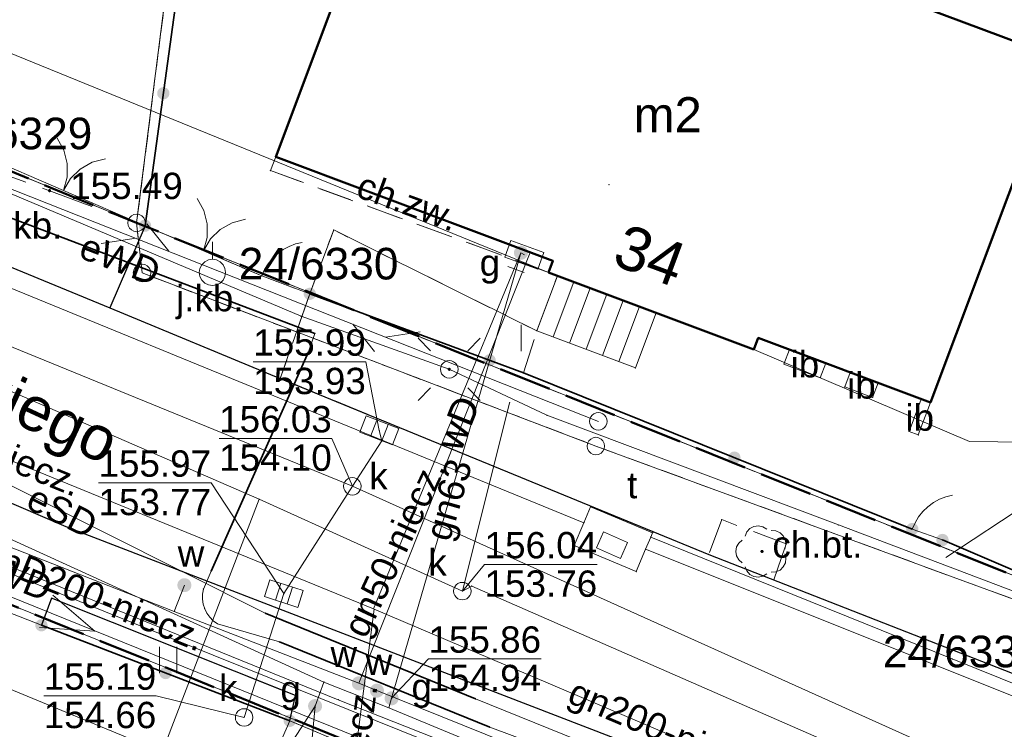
# Model space of a CAD drawing. Header units: metres. Extents: x 6492566 to 6492823, y 5613584 to 5613735.
# Tile 17 of 32: x 6492753 to 6492781, y 5613612 to 5613632. Entities that reach past the tile are written whole.
import ezdxf
from ezdxf.enums import TextEntityAlignment as Align

# ---------------------------------------------------------------- set-up
doc = ezdxf.new("R2010")
doc.units = ezdxf.units.M
for name, pattern in [('L_0_06', [2, 1.5, -0.5]), ('L_2_17', [0]), ('PRZER1-1', [2, 1, -1]), ('PRZER2-1', [3, 2, -1]), ('PRZER3-1', [4, 3, -1])]:
    doc.linetypes.add(name, pattern=pattern)
doc.layers.get('0').update_dxf_attribs({"linetype": 'CONTINUOUS', "lineweight": 18, "true_color": 0x000000})
for name, color, linetype, lineweight in [('GELULI_O', 7, 'PRZER3-1', 18), ('GEPADR', 7, 'CONTINUOUS', 18), ('GEPADR_O', 7, 'CONTINUOUS', 18), ('GEPPGD', 7, 'CONTINUOUS', 18), ('GESBZO', 7, 'CONTINUOUS', 50), ('GESBZO_O', 7, 'CONTINUOUS', 50), ('GESDZI', 7, 'CONTINUOUS', 18), ('GESDZI_O', 7, 'CONTINUOUS', 18), ('GESSCH', 7, 'CONTINUOUS', 18), ('GSLKBR', 7, 'CONTINUOUS', 18), ('GSLKFU', 7, 'CONTINUOUS', 18), ('GSLKOG', 7, 'CONTINUOUS', 35), ('GSLKRW', 7, 'CONTINUOUS', 25), ('GSPPPK', 7, 'CONTINUOUS', 18), ('GSPPPK_O', 7, 'CONTINUOUS', 18), ('GSPPRB', 7, 'CONTINUOUS', 18), ('GSPWPS', 7, 'CONTINUOUS', 13), ('GSPWPS_O', 7, 'CONTINUOUS', 13), ('GSSIIN', 7, 'CONTINUOUS', 18), ('GSSIIN_O', 7, 'CONTINUOUS', 18), ('GSSKOA', 7, 'PRZER3-1', 18), ('GSSKOA_O', 7, 'PRZER3-1', 18), ('GSSKOD', 7, 'PRZER2-1', 18), ('GSSKOD_O', 7, 'PRZER2-1', 18), ('GSSUTR', 7, 'PRZER2-1', 18), ('GULLOB', 7, 'CONTINUOUS', 35), ('GUPELA', 7, 'CONTINUOUS', 18), ('GUPISN', 7, 'PRZER1-1', 18), ('GUPIWZ', 7, 'CONTINUOUS', 18), ('GUPIWZ_O', 7, 'CONTINUOUS', 18), ('GUPPRZ', 7, 'CONTINUOUS', 18), ('GUPPRZ_O', 7, 'CONTINUOUS', 18), ('GUPZCP', 7, 'CONTINUOUS', 18), ('GUSIKP', 7, 'CONTINUOUS', 18)]:
    doc.layers.add(name, color=color, linetype=linetype, lineweight=lineweight)
for name, color, linetype, lineweight, true_color in [('GESUZY', 7, 'PRZER1-1', 18, 0x008000), ('GSPRDL', 7, 'CONTINUOUS', 18, 0x008000), ('GULEPR', 1, 'CONTINUOUS', 18, 0xff0000), ('GULEPR_O', 1, 'CONTINUOUS', 18, 0xff0000), ('GULGPR', 7, 'CONTINUOUS', 18, 0xbfbf00), ('GULGPR_O', 7, 'CONTINUOUS', 18, 0xbfbf00), ('GULKPR', 7, 'CONTINUOUS', 18, 0x803300), ('GULTPR', 7, 'CONTINUOUS', 18, 0xff9100), ('GULWPR', 5, 'CONTINUOUS', 18, 0x0000ff), ('GULWPR_O', 5, 'CONTINUOUS', 18, 0x0000ff), ('GUPGSG', 7, 'CONTINUOUS', 18, 0xbfbf00), ('GUPGSG_O', 7, 'CONTINUOUS', 18, 0xbfbf00), ('GUPGZA', 7, 'CONTINUOUS', 18, 0xbfbf00), ('GUPGZA_O', 7, 'CONTINUOUS', 18, 0xbfbf00), ('GUPKKS', 7, 'CONTINUOUS', 18, 0x803300), ('GUPKSD', 7, 'CONTINUOUS', 18, 0x803300), ('GUPKSD_O', 7, 'CONTINUOUS', 18, 0x803300), ('GUPWZA', 5, 'CONTINUOUS', 18, 0x0000ff), ('GUPWZA_O', 5, 'CONTINUOUS', 18, 0x0000ff), ('mpzp_linia_zabudowy_nieprzekraczalna', 7, 'L_2_17', 18, 0xd2691e), ('mpzp_linie_rozgraniczajace', 7, 'L_0_06', 50, 0xd2691e)]:
    doc.layers.add(name, color=color, linetype=linetype, lineweight=lineweight, true_color=true_color)
doc.styles.add('GEO-INFO', font='Arial')
doc.linetypes.add('L_2_17_SHX', pattern='A,0,-0.25,[5,mdcp Biasa 06 III 2025.shx,S=0.05,R=0,X=0,Y=0],-0.5,[6,mdcp Biasa 06 III 2025.shx,S=0.05,R=0,X=0,Y=0],-0.5,[7,mdcp Biasa 06 III 2025.shx,S=0.05,R=0,X=0,Y=0],-0.5,[8,mdcp Biasa 06 III 2025.shx,S=0.05,R=0,X=0,Y=0],-0.5,-0.5,-0.5,-0.5,-0.5,-0.25', length=4.5)

# ---------------------------------------------------------------- blocks, each defined once
blk = doc.blocks.new('SOPGM')
at = {"color": 0}
blk.add_lwpolyline([(0, 1.75), (0, 0.75)], dxfattribs=at)
blk.add_lwpolyline([(0, 0.75), (0.231763, 0.713292), (0.440839, 0.606763), (0.606763, 0.440839), (0.713292, 0.231763), (0.75, 0), (0.713292, -0.231763), (0.606763, -0.440839), (0.440839, -0.606763), (0.231763, -0.713292), (0, -0.75), (-0.231763, -0.713292), (-0.440839, -0.606763), (-0.606763, -0.440839), (-0.713292, -0.231763), (-0.75, 0), (-0.713292, 0.231763), (-0.606763, 0.440839), (-0.440839, 0.606763), (-0.231763, 0.713292)], close=True, dxfattribs=at)
blk = doc.blocks.new('SPDLP')
blk.add_hatch(color=0).paths.add_polyline_path([(0, -0.09), (0.027812, -0.085595), (0.052901, -0.072812), (0.072812, -0.052901), (0.085595, -0.027812), (0.09, 0), (0.085595, 0.027812), (0.072812, 0.052901), (0.052901, 0.072812), (0.027812, 0.085595), (0, 0.09), (-0.027812, 0.085595), (-0.052901, 0.072812), (-0.072812, 0.052901), (-0.085595, 0.027812), (-0.09, 0), (-0.085595, -0.027812), (-0.072812, -0.052901), (-0.052901, -0.072812), (-0.027812, -0.085595)])
at = {"color": 0}
for points in [[(-0.648554, 1.126667), (-0.481106, 1.325358), (-0.255912, 1.454989), (0, 1.5), (0.255912, 1.454989), (0.481106, 1.325358), (0.648554, 1.126667)], [(-1.271938, -0.268652), (-1.40916, -0.048001), (-1.462858, 0.20623), (-1.426585, 0.463525), (-1.304695, 0.693003), (-1.11182, 0.867117), (-0.871109, 0.964971)], [(0.871109, 0.964971), (1.11182, 0.867117), (1.304695, 0.693003), (1.426585, 0.463525), (1.462858, 0.20623), (1.40916, -0.048001), (1.271938, -0.268652)], [(-0.137547, -1.292703), (-0.389802, -1.355024), (-0.648184, -1.327532), (-0.881678, -1.213525), (-1.062258, -1.026689), (-1.168249, -0.78945), (-1.186929, -0.530282)], [(1.186929, -0.530282), (1.168249, -0.78945), (1.062258, -1.026689), (0.881678, -1.213525), (0.648184, -1.327532), (0.389802, -1.355024), (0.137547, -1.292703)]]:
    blk.add_lwpolyline(points, dxfattribs=at)
blk = doc.blocks.new('KOLO')
blk.add_hatch(color=0).paths.add_polyline_path([(-0.5, 0), (-0.482963, -0.12941), (-0.433013, -0.25), (-0.353553, -0.353553), (-0.25, -0.433013), (-0.12941, -0.482963), (0, -0.5), (0.12941, -0.482963), (0.25, -0.433013), (0.353553, -0.353553), (0.433013, -0.25), (0.482963, -0.12941), (0.5, 0), (0.482963, 0.12941), (0.433013, 0.25), (0.353553, 0.353553), (0.25, 0.433013), (0.12941, 0.482963), (0, 0.5), (-0.12941, 0.482963), (-0.25, 0.433013), (-0.353553, 0.353553), (-0.433013, 0.25), (-0.482963, 0.12941)])
blk = doc.blocks.new('PROSTOKAT1_5-1_PELNY')
at = {"color": 0}
blk.add_lwpolyline([(0.75, -0.5), (-0.75, -0.5), (-0.75, 0.5), (0.75, 0.5)], close=True, dxfattribs=at)
blk = doc.blocks.new('SUUS05')
at = {"color": 0}
blk.add_lwpolyline([(0.5, -0.25), (-0.5, -0.25), (-0.5, 0.25), (0.5, 0.25)], close=True, dxfattribs=at)
for points in [[(-0.175, -0.25), (-0.175, 0.25)], [(0.175, -0.25), (0.175, 0.25)]]:
    blk.add_lwpolyline(points, dxfattribs=at)
blk = doc.blocks.new('OKRAG_PELNY')
at = {"color": 0}
blk.add_lwpolyline([(0, 0.5), (0.12941, 0.482963), (0.25, 0.433013), (0.353553, 0.353553), (0.433013, 0.25), (0.482963, 0.12941), (0.5, 0), (0.482963, -0.12941), (0.433013, -0.25), (0.353553, -0.353553), (0.25, -0.433013), (0.12941, -0.482963), (0, -0.5), (-0.12941, -0.482963), (-0.25, -0.433013), (-0.353553, -0.353553), (-0.433013, -0.25), (-0.482963, -0.12941), (-0.5, 0), (-0.482963, 0.12941), (-0.433013, 0.25), (-0.353553, 0.353553), (-0.25, 0.433013), (-0.12941, 0.482963)], close=True, dxfattribs=at)
blk = doc.blocks.new('SUTP1')
at = {"color": 0}
for points in [[(1.865, 0), (0.135, 1)], [(-0.135, 0), (-1.865, -1)]]:
    blk.add_lwpolyline(points, dxfattribs=at)
blk = doc.blocks.new('EPPGS')
at = {"color": 0}
blk.add_lwpolyline([(0, 0.5), (0.154508, 0.475528), (0.293893, 0.404508), (0.404508, 0.293893), (0.475528, 0.154508), (0.5, 0), (0.475528, -0.154508), (0.404508, -0.293893), (0.293893, -0.404508), (0.154508, -0.475528), (0, -0.5), (-0.154508, -0.475528), (-0.293893, -0.404508), (-0.404508, -0.293893), (-0.475528, -0.154508), (-0.5, 0), (-0.475528, 0.154508), (-0.404508, 0.293893), (-0.293893, 0.404508), (-0.154508, 0.475528)], close=True, dxfattribs=at)
blk = doc.blocks.new('POINT')
at = {"color": 0}
blk.add_point((0, 0), dxfattribs=at)
blk = doc.blocks.new('SUEO')
blk.add_hatch(color=0).paths.add_polyline_path([(-0.002174, 0.089974), (0.023762, 0.086807), (0.042561, 0.0793), (0.060131, 0.066965), (0.076266, 0.047786), (0.086234, 0.025762), (0.089972, 0.002226), (0.088646, -0.015553), (0.081114, -0.038994), (0.066834, -0.060276), (0.049699, -0.075033), (0.027576, -0.085671), (0.004027, -0.08991), (-0.019639, -0.087831), (-0.040932, -0.080154), (-0.059082, -0.067892), (-0.073734, -0.051607), (-0.08374, -0.032979), (-0.089221, -0.011817), (-0.089063, 0.012951), (-0.082571, 0.035806), (-0.069528, 0.057148), (-0.048957, 0.075519), (-0.026898, 0.085887)])
at = {"color": 0}
for points in [[(-1.767767, 1.767767), (-1.06066, 1.06066)], [(1.767767, 1.767767), (1.06066, 1.06066)], [(-1.767767, -1.767767), (-1.06066, -1.06066)], [(1.767767, -1.767767), (1.06066, -1.06066)]]:
    blk.add_lwpolyline(points, dxfattribs=at)
blk = doc.blocks.new('KTOK04')
at = {"color": 0}
blk.add_lwpolyline([(0, 0), (-0.01711, -0.261052), (-0.068148, -0.517638), (-0.152241, -0.765367), (-0.267949, -1), (-0.413293, -1.217523), (-0.585786, -1.414214), (-0.782477, -1.586707), (-1, -1.732051)], dxfattribs=at)
blk = doc.blocks.new('SLBRA')
at = {"color": 0}
for points in [[(1.732051, 1), (1.414214, 0.585786), (1, 0.267949), (0.517638, 0.068148), (0, 0)], [(0, 0), (0.517638, -0.068148), (1, -0.267949), (1.414214, -0.585786), (1.732051, -1)]]:
    blk.add_lwpolyline(points, dxfattribs=at)
blk = doc.blocks.new('SPTRW')
at = {"color": 0}
for points in [[(-0.51332, 0.7233), (-0.51332, -0.7767)], [(0.48668, -0.7767), (0.48668, 0.7233)]]:
    blk.add_lwpolyline(points, dxfattribs=at)
blk = doc.blocks.new('SUEP1')
at = {"color": 0}
blk.add_lwpolyline([(-1.5, -1), (1.5, 0), (-1.5, 1)], dxfattribs=at)
blk = doc.blocks.new('SZAFA1')
at = {"color": 0}
blk.add_lwpolyline([(-1, -0.5), (-1, 0.5), (1, 0.5), (1, -0.5)], close=True, dxfattribs=at)
blk = doc.blocks.new('PION_C')
at = {"color": 0}
blk.add_lwpolyline([(0, 0.5), (0, -0.5)], dxfattribs=at)

msp = doc.modelspace()

# ---------------------------------------------------------------- hatches: boundary and pattern name
at = {"layer": 'GSSUTR', "linetype": 'Continuous', "lineweight": 18}
h = msp.add_hatch(dxfattribs=at)
h.set_pattern_fill('PTTU04', scale=0.5, style=0)
h.set_pattern_definition([(90, (6490000, 5610000), (-2.5, 2.5), [0.75, -4.25]), (90, (6490000.5, 5610000), (-2.5, 2.5), [0.75, -4.25])])
h.paths.add_polyline_path([(6492762.17, 5613625.96), (6492761.49, 5613624.14), (6492767.57, 5613621.89), (6492767.95, 5613623.087)], flags=0)

# ---------------------------------------------------------------- linework, layer by layer
at = {"layer": 'GESBZO', "color": 7, "linetype": 'Continuous', "lineweight": 50, "elevation": 10.18}
msp.add_lwpolyline([(6492774.132, 5613622.556), (6492768.289, 5613624.751), (6492768.412, 5613625.078), (6492760.519, 5613628.043), (6492764.189, 5613637.817), (6492782.842, 5613630.853), (6492779.157, 5613621.042), (6492774.255, 5613622.883)], close=True, dxfattribs=at)
at = {"layer": 'GESDZI', "color": 7, "linetype": 'Continuous', "lineweight": 18, "elevation": 10.22}
for points in [[(6492698.202, 5613653.21), (6492717.674, 5613642.532), (6492718.635, 5613644.265), (6492721.537, 5613668.187), (6492724.902, 5613666.196), (6492722.199, 5613642.24), (6492722.989, 5613639.976), (6492756.56, 5613626.16), (6492756.714, 5613624.735), (6492769.633, 5613619.803), (6492787.129, 5613613.385), (6492787.135, 5613613.854), (6492791.001, 5613613.594), (6492795.978, 5613613.434), (6492805.97, 5613613.503), (6492806.971, 5613613.535), (6492809.029, 5613613.988), (6492810.498, 5613615.011), (6492811.505, 5613616.503), (6492811.933, 5613618.576), (6492811.387, 5613603.78), (6492812.698, 5613601.399), (6492817.408, 5613592.881)], [(6492817.395, 5613588.384), (6492808.785, 5613592.168), (6492808.786, 5613592.768), (6492805.441, 5613594.169), (6492785.252, 5613602.616), (6492780.941, 5613604.274), (6492776.103, 5613605.919), (6492765.546, 5613610.193), (6492750.941, 5613616.108), (6492734.316, 5613622.599), (6492717.505, 5613629.843), (6492705.319, 5613635.902), (6492694.68, 5613641.356), (6492681.198, 5613647.4), (6492678.56, 5613648.628), (6492678.176, 5613648.975), (6492673.667, 5613651.256), (6492663.793, 5613655.484), (6492656.338, 5613658.589), (6492653.083, 5613659.987), (6492652.445, 5613660.206)], [(6492750.941, 5613616.108), (6492765.546, 5613610.193), (6492765.372, 5613604.223)]]:
    msp.add_lwpolyline(points, dxfattribs=at)
for points in [[(6492724.902, 5613666.196), (6492759.83, 5613651.92), (6492756.56, 5613626.16), (6492722.989, 5613639.976), (6492722.199, 5613642.24)], [(6492759.83, 5613651.92), (6492789.551, 5613639.655), (6492787.135, 5613613.854), (6492756.56, 5613626.16)], [(6492756.56, 5613626.16), (6492787.135, 5613613.854), (6492787.129, 5613613.385), (6492769.633, 5613619.803), (6492756.714, 5613624.735)]]:
    msp.add_lwpolyline(points, close=True, dxfattribs=at)
at = {"layer": 'GESDZI_O', "color": 7, "linetype": 'Continuous', "lineweight": 9, "elevation": 10.8, "flags": 128}
msp.add_lwpolyline([(6492785.069, 5613618.185), (6492781.963, 5613618.185), (6492779.591, 5613616.63)], dxfattribs=at)
at = {"layer": 'GESSCH', "color": 7, "linetype": 'Continuous', "lineweight": 18, "elevation": 10.18}
msp.add_lwpolyline([(6492768.54, 5613624.656), (6492767.95, 5613623.087), (6492770.757, 5613622.032), (6492771.347, 5613623.602)], close=True, dxfattribs=at)
at = {"layer": 'GESSCH', "color": 7, "linetype": 'Continuous', "lineweight": 18, "elevation": 10.18, "flags": 128}
for points in [[(6492768.417, 5613622.911), (6492769.007, 5613624.481)], [(6492768.885, 5613622.735), (6492769.475, 5613624.305)], [(6492769.353, 5613622.559), (6492769.943, 5613624.129)], [(6492769.821, 5613622.383), (6492770.411, 5613623.953)], [(6492770.29, 5613622.208), (6492770.879, 5613623.778)]]:
    msp.add_lwpolyline(points, dxfattribs=at)
at = {"layer": 'GESUZY', "color": 96, "linetype": 'PRZER1-1', "lineweight": 18, "ltscale": 0.5, "true_color": 0x008000, "elevation": 10.08}
for points in [[(6492698.202, 5613653.21), (6492717.674, 5613642.532), (6492718.635, 5613644.265), (6492721.537, 5613668.187), (6492724.902, 5613666.196), (6492722.199, 5613642.24), (6492722.989, 5613639.976), (6492756.56, 5613626.16), (6492756.714, 5613624.735), (6492769.633, 5613619.803), (6492787.129, 5613613.385), (6492787.135, 5613613.854), (6492791.001, 5613613.594), (6492795.978, 5613613.434), (6492805.97, 5613613.503), (6492806.971, 5613613.535), (6492809.029, 5613613.988), (6492810.498, 5613615.011), (6492811.505, 5613616.503), (6492811.933, 5613618.576), (6492811.387, 5613603.78), (6492812.698, 5613601.399), (6492817.408, 5613592.881)], [(6492817.395, 5613588.384), (6492808.785, 5613592.168), (6492808.786, 5613592.768), (6492805.441, 5613594.169), (6492785.252, 5613602.616), (6492780.941, 5613604.274), (6492776.103, 5613605.919), (6492765.546, 5613610.193), (6492750.941, 5613616.108), (6492741.98, 5613619.61), (6492734.316, 5613622.599), (6492717.505, 5613629.843), (6492705.319, 5613635.902), (6492694.68, 5613641.356), (6492681.198, 5613647.4), (6492678.56, 5613648.628), (6492678.176, 5613648.975), (6492673.667, 5613651.256), (6492663.793, 5613655.484), (6492656.338, 5613658.589), (6492653.083, 5613659.987), (6492652.445, 5613660.206)], [(6492750.941, 5613616.108), (6492765.546, 5613610.193), (6492765.372, 5613604.223)]]:
    msp.add_lwpolyline(points, dxfattribs=at)
for points in [[(6492724.902, 5613666.196), (6492759.83, 5613651.92), (6492756.56, 5613626.16), (6492722.989, 5613639.976), (6492722.199, 5613642.24)], [(6492759.83, 5613651.92), (6492789.551, 5613639.655), (6492787.135, 5613613.854), (6492756.56, 5613626.16)], [(6492756.56, 5613626.16), (6492787.135, 5613613.854), (6492787.129, 5613613.385), (6492769.633, 5613619.803), (6492756.714, 5613624.735)]]:
    msp.add_lwpolyline(points, close=True, dxfattribs=at)
at = {"layer": 'GSLKBR', "color": 7, "linetype": 'Continuous', "lineweight": 18, "elevation": 10.18}
for points in [[(6492756.8, 5613626.08), (6492752.148, 5613628.093)], [(6492760.12, 5613624.65), (6492756.8, 5613626.08)], [(6492750.9, 5613615.85), (6492753.85, 5613614.7)]]:
    msp.add_lwpolyline(points, dxfattribs=at)
at = {"layer": 'GSLKFU', "color": 7, "linetype": 'Continuous', "lineweight": 18, "elevation": 10.18}
for points in [[(6492761.49, 5613624.14), (6492760.12, 5613624.65)], [(6492779.5, 5613617.13), (6492778.64, 5613617.44)], [(6492760.92, 5613611.98), (6492761.98, 5613611.53)]]:
    msp.add_lwpolyline(points, dxfattribs=at)
at = {"layer": 'GSLKOG', "color": 7, "linetype": 'Continuous', "lineweight": 35, "elevation": 10.18}
for points in [[(6492779.5, 5613617.13), (6492787.135, 5613613.854), (6492789.092, 5613633.582), (6492789.551, 5613639.655), (6492790.984, 5613653.662)], [(6492756.8, 5613626.08), (6492758.864, 5613641.052)], [(6492761.49, 5613624.14), (6492767.57, 5613621.89), (6492778.64, 5613617.44)], [(6492753.85, 5613614.7), (6492760.92, 5613611.98)]]:
    msp.add_lwpolyline(points, dxfattribs=at)
at = {"layer": 'GSLKRW', "color": 7, "linetype": 'Continuous', "lineweight": 25, "elevation": 10.18}
for points in [[(6492652.399, 5613663.632), (6492660.558, 5613660.207), (6492667.862, 5613657.296), (6492684.349, 5613649.26), (6492702.281, 5613640.585), (6492734.089, 5613626.294), (6492754.548, 5613617.511), (6492770.842, 5613611.225), (6492773.69, 5613610.02)], [(6492756.8, 5613626.08), (6492755.8, 5613623.74)], [(6492760.92, 5613611.98), (6492761.08, 5613612.7), (6492754.14, 5613615.47), (6492753.85, 5613614.7)]]:
    msp.add_lwpolyline(points, dxfattribs=at)
msp.add_lwpolyline([(6492750.17, 5613626.06), (6492755.8, 5613623.74), (6492760.65, 5613621.73), (6492772.846, 5613616.716), (6492782.789, 5613612.825), (6492786.139, 5613611.591, 0.033913), (6492790.44, 5613610.32), (6492795.56, 5613609.1), (6492799, 5613608.76), (6492801.81, 5613608.84), (6492803.84, 5613609.1), (6492804.83, 5613609.34), (6492806.24, 5613609.95), (6492807.65, 5613610.73), (6492809.59, 5613612.41), (6492811.26, 5613614.41), (6492812.34, 5613616.02), (6492812.95, 5613617.01), (6492813.57, 5613618.41), (6492814.38, 5613620.65), (6492814.92, 5613622.79), (6492815.19, 5613627.3), (6492815.147, 5613638.863)], format="xyb", dxfattribs=at)
at = {"layer": 'GSPPRB', "color": 7, "linetype": 'Continuous', "lineweight": 18}
for p in [(6492760.519, 5613628.043, 10.28), (6492760.37, 5613627.65, 10.28), (6492756.8, 5613626.08, 10.28), (6492762.17, 5613625.96, 10.28), (6492767.767, 5613625.321, 10.28), (6492768.412, 5613625.078, 10.28), (6492760.12, 5613624.65, 10.28), (6492768.289, 5613624.751, 10.28), (6492768.54, 5613624.656, 10.28), (6492761.49, 5613624.14, 10.28), (6492755.8, 5613623.74, 10.28), (6492761.24, 5613623.5, 10.28), (6492771.347, 5613623.602, 10.28), (6492761.637, 5613623.011, 10.28), (6492767.95, 5613623.087, 10.28), (6492774.255, 5613622.883, 10.28), (6492761.456, 5613622.49, 10.28), (6492774.132, 5613622.556, 10.28), (6492775.141, 5613622.55, 10.28), (6492774.987, 5613622.141, 10.28), (6492776.177, 5613622.161, 10.28), (6492767.57, 5613621.89, 10.28), (6492770.757, 5613622.032, 10.28), (6492776.872, 5613621.9, 10.28), (6492760.65, 5613621.73, 10.28), (6492776.023, 5613621.752, 10.28), (6492777.666, 5613621.602, 10.28), (6492776.718, 5613621.49, 10.28), (6492767.175, 5613621.036, 10.28), (6492777.512, 5613621.191, 10.28), (6492778.894, 5613621.141, 10.28), (6492779.157, 5613621.042, 10.28), (6492768.24, 5613620.68, 10.28), (6492778.548, 5613620.221, 10.28), (6492778.812, 5613620.122, 10.28), (6492763.541, 5613619.953, 10.28), (6492760.049, 5613618.288, 10.28), (6492769.485, 5613618.078, 10.28), (6492769.291, 5613617.618, 10.28), (6492769.291, 5613617.618, 10.28), (6492773.219, 5613617.708, 10.28), (6492754.548, 5613617.511, 10.28), (6492771.247, 5613617.333, 10.28), (6492776.54, 5613617.56, 10.28), (6492778.64, 5613617.44, 10.28), (6492771.197, 5613617.214, 10.28), (6492771.197, 5613617.214, 10.28), (6492779.5, 5613617.13, 10.28), (6492769.019, 5613616.974, 10.28), (6492771.05, 5613616.866, 10.28), (6492771.05, 5613616.866, 10.28), (6492775.054, 5613617.018, 10.28), (6492772.846, 5613616.716, 10.28), (6492758.68, 5613616.242, 10.28), (6492770.781, 5613616.23, 10.28), (6492774.702, 5613615.99, 10.28), (6492758.463, 5613615.73, 10.28), (6492766.098, 5613615.815, 10.28), (6492754.14, 5613615.47, 10.28), (6492757.632, 5613615.094, 10.28), (6492758.498, 5613615.171, 10.28), (6492760.224, 5613615.047, 10.28), (6492753.85, 5613614.7, 10.28), (6492758.86, 5613614.743, 10.28), (6492760.625, 5613614.224, 10.28), (6492779.777, 5613613.74, 10.28), (6492761.89, 5613613.08, 10.28), (6492761.08, 5613612.7, 10.28), (6492762.3, 5613612.58, 10.28), (6492766.209, 5613612.602, 10.28), (6492763.74, 5613612.35, 10.28), (6492760.92, 5613611.98, 10.28), (6492766.613, 5613611.796, 10.28)]:
    msp.add_point(p, dxfattribs=at)
at = {"layer": 'GSSIIN', "color": 7, "linetype": 'Continuous', "lineweight": 18, "elevation": 10.18}
for points in [[(6492775.141, 5613622.55), (6492774.987, 5613622.141), (6492776.023, 5613621.752), (6492776.177, 5613622.161)], [(6492776.872, 5613621.9), (6492776.718, 5613621.49), (6492777.512, 5613621.191), (6492777.666, 5613621.602)], [(6492779.157, 5613621.042), (6492778.812, 5613620.122), (6492778.548, 5613620.221), (6492778.894, 5613621.141)]]:
    msp.add_lwpolyline(points, close=True, dxfattribs=at)
at = {"layer": 'GSSKOA', "color": 7, "linetype": 'PRZER3-1', "lineweight": 18, "ltscale": 0.5, "elevation": 10.18}
for points in [[(6492754.15, 5613643.67), (6492752.148, 5613628.093), (6492752, 5613627.83), (6492756.8, 5613626.08), (6492758.864, 5613641.052), (6492758.706, 5613643.062)], [(6492756.8, 5613626.08), (6492755.8, 5613623.74), (6492750.17, 5613626.06), (6492752, 5613627.83)], [(6492761.49, 5613624.14), (6492760.65, 5613621.73), (6492755.8, 5613623.74), (6492756.8, 5613626.08), (6492760.12, 5613624.65)]]:
    msp.add_lwpolyline(points, close=True, dxfattribs=at)
at = {"layer": 'GSSKOD', "color": 7, "linetype": 'PRZER2-1', "lineweight": 18, "ltscale": 0.5, "elevation": 10.18}
for points in [[(6492758.864, 5613641.052), (6492756.8, 5613626.08), (6492760.12, 5613624.65), (6492761.49, 5613624.14), (6492762.17, 5613625.96), (6492767.95, 5613623.087), (6492768.54, 5613624.656), (6492768.289, 5613624.751), (6492760.37, 5613627.65), (6492760.519, 5613628.043), (6492764.189, 5613637.817)], [(6492774.12, 5613634.109), (6492781.73, 5613631.27), (6492782.131, 5613632.508)], [(6492760.92, 5613611.98), (6492759.89, 5613609.61), (6492757.994, 5613607.121)], [(6492764.913, 5613604.403), (6492765.147, 5613610.209), (6492765.41, 5613610.21), (6492761.98, 5613611.53), (6492760.92, 5613611.98)]]:
    msp.add_lwpolyline(points, dxfattribs=at)
for points in [[(6492760.519, 5613628.043), (6492760.37, 5613627.65), (6492768.289, 5613624.751), (6492768.412, 5613625.078)], [(6492791.23, 5613612.38), (6492790.44, 5613610.32), (6492789.28, 5613610.601), (6492786.139, 5613611.591), (6492784.437, 5613612.218), (6492784.787, 5613613.072), (6492783.168, 5613613.611), (6492782.789, 5613612.825), (6492774.702, 5613615.99), (6492775.054, 5613617.018), (6492773.219, 5613617.708), (6492772.846, 5613616.716), (6492760.65, 5613621.73), (6492761.49, 5613624.14), (6492767.57, 5613621.89), (6492778.64, 5613617.44), (6492779.5, 5613617.13), (6492787.135, 5613613.854)]]:
    msp.add_lwpolyline(points, close=True, dxfattribs=at)
at = {"layer": 'GSSUTR', "color": 7, "linetype": 'PRZER2-1', "lineweight": 18, "ltscale": 0.5, "elevation": 10.1}
for points in [[(6492767.57, 5613621.89), (6492767.95, 5613623.087), (6492762.17, 5613625.96), (6492761.49, 5613624.14)], [(6492753.85, 5613614.7), (6492754.14, 5613615.47), (6492761.08, 5613612.7), (6492760.92, 5613611.98)]]:
    msp.add_lwpolyline(points, close=True, dxfattribs=at)
at = {"layer": 'GULEPR', "color": 1, "linetype": 'Continuous', "lineweight": 18, "true_color": 0xff0000, "elevation": 10.14}
for points in [[(6492671.492, 5613664.564), (6492672.079, 5613664.098), (6492679.739, 5613659.998), (6492690.387, 5613655.177), (6492697.04, 5613651.642), (6492705.213, 5613647.651), (6492714.358, 5613642.985), (6492722.731, 5613639.608), (6492733.506, 5613635.011), (6492735.628, 5613634.033), (6492745.018, 5613629.686), (6492750.541, 5613627.228), (6492761.637, 5613623.011), (6492761.456, 5613622.49), (6492758.68, 5613616.242), (6492758.463, 5613615.73, 0.330388), (6492758.86, 5613614.743), (6492760.625, 5613614.224), (6492766.613, 5613611.796), (6492773.632, 5613609.176), (6492781.042, 5613606.534), (6492785.924, 5613604.741)], [(6492817.402, 5613590.756), (6492800.48, 5613598.504), (6492790.325, 5613600.493), (6492781.696, 5613604.431), (6492764.872, 5613611.38), (6492741.166, 5613620.921), (6492739.09, 5613622.377, -0.311988), (6492737.747, 5613623, -0.717434), (6492738.57, 5613624.12, -0.11981), (6492741.247, 5613622.667, -0.752924), (6492740.147, 5613621.015), (6492737.752, 5613621.971), (6492736.299, 5613622.695)]]:
    msp.add_lwpolyline(points, format="xyb", dxfattribs=at)
for points in [[(6492817.395, 5613588.453), (6492803.12, 5613594.6), (6492768.79, 5613609.11), (6492750.74, 5613616.41), (6492735.2, 5613622.65), (6492707.44, 5613635.26), (6492675.86, 5613650.22), (6492652.454, 5613659.557)], [(6492711.12, 5613644.18), (6492713.96, 5613642.69), (6492722.25, 5613638.87), (6492723.67, 5613639.24), (6492732.95, 5613635.53), (6492751.32, 5613627.69), (6492761.24, 5613623.5), (6492765.46, 5613621.99), (6492768.24, 5613620.68), (6492776.54, 5613617.56), (6492786.67, 5613613.72), (6492792.16, 5613611.96), (6492797.72, 5613611.12), (6492799.19, 5613610.72), (6492801.95, 5613610.8), (6492805.04, 5613611.58), (6492807.29, 5613612.94), (6492808.43, 5613612.59), (6492811.04, 5613604.22), (6492813.77, 5613596.89), (6492804.61, 5613597.55), (6492813.8, 5613596.27), (6492816.38, 5613595.08), (6492817.413, 5613594.7)], [(6492730.892, 5613637.638), (6492735.55, 5613636.411), (6492740.17, 5613634.884), (6492745.941, 5613632.753), (6492747.447, 5613631.753), (6492751.338, 5613628.585), (6492751.658, 5613628.147), (6492751.745, 5613627.916), (6492748.532, 5613620.901), (6492748.663, 5613620.841), (6492760.224, 5613615.047), (6492766.209, 5613612.602), (6492771.626, 5613610.415), (6492781.293, 5613606.24), (6492785.189, 5613604.629)]]:
    msp.add_lwpolyline(points, dxfattribs=at)
at = {"layer": 'GULGPR', "color": 52, "linetype": 'Continuous', "lineweight": 18, "true_color": 0xbfbf00, "elevation": 10.14}
for points in [[(6492652.407, 5613662.988), (6492663.52, 5613658.4), (6492666.81, 5613657.24), (6492687.07, 5613647.43), (6492695.88, 5613643.22), (6492703.88, 5613639.24), (6492718.65, 5613632.56), (6492725.12, 5613629.54), (6492727.66, 5613628.35), (6492737.38, 5613624.27), (6492761.89, 5613613.08), (6492763.74, 5613612.35), (6492774.47, 5613607.9), (6492782.55, 5613604.7), (6492791.45, 5613601.22), (6492811.47, 5613594.32), (6492817.406, 5613592.295)], [(6492763.3, 5613615.17), (6492767.5, 5613625.31)], [(6492767.36, 5613624.83), (6492767.5, 5613625.31), (6492767.6, 5613625.25)], [(6492763.74, 5613612.35), (6492763.82, 5613612.62), (6492767.36, 5613624.83)], [(6492742.55, 5613623.66), (6492763.3, 5613615.17)], [(6492774.83, 5613607.62), (6492762.3, 5613612.58), (6492744.02, 5613620)], [(6492763.32, 5613615.16), (6492762.069, 5613605.52)], [(6492763.3, 5613615.17), (6492763.32, 5613615.16)], [(6492763.32, 5613615.16), (6492775.39, 5613610.02)], [(6492761.89, 5613613.08), (6492761.64, 5613612.4), (6492761.033, 5613605.927)]]:
    msp.add_lwpolyline(points, dxfattribs=at)
at = {"layer": 'GULKPR', "color": 36, "linetype": 'Continuous', "lineweight": 18, "true_color": 0x803300, "elevation": 10.14}
for points in [[(6492731.028, 5613630.846), (6492741.741, 5613626.243), (6492760.049, 5613618.288), (6492765.833, 5613615.673), (6492766.098, 5613615.815), (6492785.418, 5613607.352), (6492785.701, 5613607.452), (6492785.93, 5613607.129), (6492817.411, 5613593.908)], [(6492817.418, 5613596.648), (6492812.925, 5613598.297), (6492800.415, 5613603.148), (6492794.286, 5613605.09), (6492788.861, 5613606.88), (6492762.701, 5613618.659), (6492735.437, 5613629.808)], [(6492765.833, 5613615.673), (6492767.175, 5613621.036)], [(6492762.701, 5613618.659), (6492763.541, 5613619.953), (6492763.469, 5613620.25)], [(6492762.701, 5613618.659), (6492760.752, 5613615.601)], [(6492760.049, 5613618.288), (6492757.391, 5613611.365)], [(6492760.752, 5613615.601), (6492759.621, 5613612.075)]]:
    msp.add_lwpolyline(points, dxfattribs=at)
at = {"layer": 'GULLOB', "color": 7, "linetype": 'Continuous', "lineweight": 35, "elevation": 10.12}
for points in [[(6492750.541, 5613627.228), (6492761.637, 5613623.011)], [(6492758.68, 5613616.242), (6492761.456, 5613622.49)], [(6492766.209, 5613612.602), (6492760.224, 5613615.047)], [(6492766.613, 5613611.796), (6492760.625, 5613614.224)]]:
    msp.add_lwpolyline(points, dxfattribs=at)
at = {"layer": 'GULTPR', "color": 30, "linetype": 'Continuous', "lineweight": 18, "true_color": 0xff9100, "elevation": 10.14}
for points in [[(6492769.704, 5613620.508), (6492722.589, 5613639.171), (6492702.205, 5613649.583), (6492664.589, 5613668.906), (6492664.86, 5613699.901), (6492651.914, 5613699.518)], [(6492652.408, 5613669.769), (6492664.315, 5613664.136), (6492691.229, 5613651.454), (6492716.383, 5613639.748), (6492724.595, 5613636.013), (6492752.803, 5613624.376), (6492769.291, 5613617.618)], [(6492771.197, 5613617.214), (6492779.777, 5613613.74), (6492808.916, 5613602.002), (6492817.424, 5613598.601)], [(6492771.05, 5613616.866), (6492783.651, 5613611.829), (6492817.423, 5613598.12)]]:
    msp.add_lwpolyline(points, dxfattribs=at)
at = {"layer": 'GULWPR', "color": 5, "linetype": 'Continuous', "lineweight": 18, "true_color": 0x0000ff, "elevation": 10.14}
for points in [[(6492652.416, 5613662.331), (6492655.626, 5613661.024), (6492664.151, 5613657.579), (6492665.259, 5613657.069), (6492677.696, 5613650.82), (6492683.774, 5613647.768), (6492687.012, 5613646.337), (6492699.474, 5613640.52), (6492704.487, 5613637.945), (6492716.594, 5613632.347), (6492724.633, 5613628.635), (6492726.097, 5613627.833), (6492734.383, 5613624.554), (6492744.506, 5613620.441), (6492750.975, 5613617.701), (6492757.632, 5613615.094), (6492762.886, 5613613.047), (6492763.401, 5613612.839), (6492772.701, 5613609.089), (6492773.29, 5613608.837), (6492787.81, 5613603.07), (6492790.172, 5613602.009), (6492813.481, 5613592.642), (6492817.402, 5613590.953)], [(6492762.886, 5613613.047), (6492767.767, 5613625.321)], [(6492757.632, 5613615.094), (6492757.92, 5613615.842)]]:
    msp.add_lwpolyline(points, dxfattribs=at)
at = {"layer": 'GUPPRZ_O', "color": 36, "linetype": 'Continuous', "lineweight": 9, "true_color": 0x803300, "elevation": 10.8, "flags": 128}
for points in [[(6492759.88, 5613622.206), (6492763.083, 5613622.206), (6492763.469, 5613620.25)], [(6492759.88, 5613622.206), (6492763.083, 5613622.206)], [(6492758.91, 5613620.021), (6492762.114, 5613620.021), (6492762.701, 5613618.659)], [(6492758.91, 5613620.021), (6492762.114, 5613620.021)], [(6492755.475, 5613618.758), (6492758.679, 5613618.758), (6492760.752, 5613615.601)], [(6492755.475, 5613618.758), (6492758.679, 5613618.758)], [(6492769.669, 5613616.434), (6492766.466, 5613616.434), (6492765.833, 5613615.673)], [(6492766.466, 5613616.434), (6492769.669, 5613616.434)], [(6492753.915, 5613612.693), (6492757.119, 5613612.693), (6492759.621, 5613612.075)], [(6492753.915, 5613612.693), (6492757.119, 5613612.693)]]:
    msp.add_lwpolyline(points, dxfattribs=at)
at = {"layer": 'GUPPRZ_O', "color": 52, "linetype": 'Continuous', "lineweight": 9, "true_color": 0xbfbf00, "elevation": 10.8, "flags": 128}
for points in [[(6492768.072, 5613613.747), (6492764.869, 5613613.747), (6492763.82, 5613612.62)], [(6492764.869, 5613613.747), (6492768.072, 5613613.747)], [(6492757.395, 5613610.784), (6492760.598, 5613610.784), (6492761.64, 5613612.4)]]:
    msp.add_lwpolyline(points, dxfattribs=at)
at = {"layer": 'GUSIKP', "color": 30, "linetype": 'Continuous', "lineweight": 18, "true_color": 0xff9100, "elevation": 10.14}
msp.add_lwpolyline([(6492770.781, 5613616.23), (6492771.05, 5613616.866), (6492771.197, 5613617.214), (6492771.247, 5613617.333), (6492769.485, 5613618.078), (6492769.291, 5613617.618), (6492769.019, 5613616.974)], close=True, dxfattribs=at)
at = {"layer": 'mpzp_linia_zabudowy_nieprzekraczalna', "linetype": 'CONTINUOUS', "lineweight": 18}
for p, q in [((6492724.368, 5613642.64), (6492768.289, 5613624.751)), ((6492768.289, 5613624.751), (6492774.132, 5613622.556)), ((6492774.132, 5613622.556), (6492780.27, 5613619.93)), ((6492780.27, 5613619.93), (6492797.99, 5613619.8)), ((6492817.389, 5613586.263), (6492750.98, 5613613.7))]:
    msp.add_line(p, q, dxfattribs=at)
at = {"layer": 'mpzp_linia_zabudowy_nieprzekraczalna', "linetype": 'L_2_17_SHX', "lineweight": 18}
for p, q in [((6492724.368, 5613642.64), (6492768.289, 5613624.751)), ((6492768.289, 5613624.751), (6492774.132, 5613622.556)), ((6492774.132, 5613622.556), (6492780.27, 5613619.93)), ((6492780.27, 5613619.93), (6492797.99, 5613619.8)), ((6492817.389, 5613586.263), (6492750.98, 5613613.7))]:
    msp.add_line(p, q, dxfattribs=at)
at = {"layer": 'mpzp_linie_rozgraniczajace', "lineweight": 50, "flags": 128}
for points in [[(6492652.284, 5613672.138), (6492660.952, 5613669.646), (6492669.1, 5613669.29), (6492686.99, 5613659.29), (6492698.202, 5613653.21), (6492717.674, 5613642.532), (6492722.989, 5613639.976), (6492756.56, 5613626.16), (6492787.135, 5613613.854), (6492791.001, 5613613.594), (6492795.978, 5613613.434), (6492805.97, 5613613.503), (6492811.915, 5613622.567), (6492811.75, 5613646.235)], [(6492652.479, 5613657.724), (6492678.176, 5613648.975), (6492678.56, 5613648.628), (6492681.198, 5613647.4), (6492694.68, 5613641.356), (6492705.319, 5613635.902), (6492712.448, 5613632.372), (6492717.505, 5613629.843), (6492734.316, 5613622.599), (6492750.941, 5613616.108), (6492765.546, 5613610.193), (6492778.332, 5613605.157), (6492780.941, 5613604.274), (6492785.252, 5613602.616), (6492805.441, 5613594.169), (6492808.786, 5613592.768), (6492817.1, 5613588.63), (6492817.395, 5613588.508)]]:
    msp.add_lwpolyline(points, dxfattribs=at)

# ---------------------------------------------------------------- block references
at = {"layer": 'GEPADR', "color": 7, "lineweight": 18}
msp.add_blockref('POINT', (6492770.01, 5613627.25, 10.28), dxfattribs=at)
at = {"layer": 'GEPPGD', "color": 7, "lineweight": 18, "xscale": 0.5, "yscale": 0.5}
for p in [(6492756.56, 5613626.16, 10.24), (6492756.714, 5613624.735, 10.24), (6492769.633, 5613619.803, 10.24)]:
    msp.add_blockref('EPPGS', p, dxfattribs=at)
at = {"layer": 'GSLKBR', "color": 7, "lineweight": 18, "xscale": 0.75, "yscale": 0.75}
for p, rotation in [((6492754.474, 5613627.086, 10.18), 66.6039635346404), ((6492758.46, 5613625.365, 10.18), 66.6973489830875)]:
    msp.add_blockref('SLBRA', p, dxfattribs=dict(at, rotation=rotation))
at = {"layer": 'GSLKFU', "color": 7, "lineweight": 18, "yscale": 0.75}
for p, xscale, rotation in [((6492760.12, 5613624.65, 10.18), 0.75, 159.5815744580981), ((6492778.64, 5613617.44, 10.18), 0.7500000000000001, 160.1775354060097), ((6492761.98, 5613611.53, 10.18), 0.75, 336.9974034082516)]:
    msp.add_blockref('KTOK04', p, dxfattribs=dict(at, xscale=xscale, rotation=rotation))
at = {"layer": 'GSLKOG', "color": 7, "lineweight": 35, "xscale": 0.35, "yscale": 0.35}
for p in [(6492757.32, 5613629.851, 10.18), (6492756.8, 5613626.08, 10.18), (6492761.49, 5613624.14, 10.18), (6492766.608, 5613622.246, 10.18), (6492773.577, 5613619.475, 10.18), (6492778.64, 5613617.44, 10.18), (6492779.5, 5613617.13, 10.18), (6492753.85, 5613614.7, 10.18), (6492757.385, 5613613.34, 10.18), (6492760.92, 5613611.98, 10.18)]:
    msp.add_blockref('KOLO', p, dxfattribs=at)
at = {"layer": 'GSPPPK', "color": 7, "lineweight": 18, "xscale": 0.5, "yscale": 0.5}
msp.add_blockref('SOPGM', (6492758.718, 5613624.749, 10.36), dxfattribs=at)
at = {"layer": 'GSPRDL', "color": 96, "lineweight": 18, "true_color": 0x008000, "xscale": 0.4999999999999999, "yscale": 0.5, "rotation": 89.99999931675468}
msp.add_blockref('SPDLP', (6492774.363, 5613616.802, 10.12), dxfattribs=at)
at = {"layer": 'GSPWPS', "color": 7, "lineweight": 13, "xscale": 0.09, "yscale": 0.09}
msp.add_blockref('KOLO', (6492754.082, 5613627.078, 10.08), dxfattribs=at)
at = {"layer": 'GSSUTR', "color": 7, "lineweight": 18, "xscale": 0.5, "yscale": 0.5}
msp.add_blockref('SPTRW', (6492757.465, 5613613.726, 10.1), dxfattribs=at)
at = {"layer": 'GULEPR', "color": 1, "lineweight": 18, "true_color": 0xff0000, "xscale": 0.5, "yscale": 0.5, "rotation": 337.9800096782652}
msp.add_blockref('SUEP1', (6492754.68, 5613614.817, 10.15), dxfattribs=at)
at = {"layer": 'GULTPR', "color": 30, "lineweight": 18, "true_color": 0xff9100, "yscale": 0.5}
for p, xscale, rotation in [((6492756.606, 5613625.697, 10.15), 0.5, 338.3905519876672), ((6492763.579, 5613622.935, 10.15), 0.4999999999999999, 158.3905519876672)]:
    msp.add_blockref('SUTP1', p, dxfattribs=dict(at, xscale=xscale, rotation=rotation))
at = {"layer": 'GUPELA', "color": 7, "lineweight": 18, "xscale": 0.5, "yscale": 0.5}
for name, p in [('SUEO', (6492765.46, 5613621.99, 10.15)), ('OKRAG_PELNY', (6492765.46, 5613621.99, 10.16))]:
    msp.add_blockref(name, p, dxfattribs=at)
at = {"layer": 'GUPGSG', "color": 52, "lineweight": 18, "true_color": 0xbfbf00, "xscale": 0.4999999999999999, "yscale": 0.5, "rotation": 339.9989572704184}
msp.add_blockref('SZAFA1', (6492767.6, 5613625.25, 10.16), dxfattribs=at)
at = {"layer": 'GUPGZA', "color": 52, "lineweight": 18, "true_color": 0xbfbf00, "xscale": 0.4, "yscale": 0.4, "rotation": 69.52770939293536}
msp.add_blockref('KOLO', (6492767.5, 5613625.31, 10.16), dxfattribs=at)
at = {"layer": 'GUPGZA', "color": 52, "lineweight": 18, "true_color": 0xbfbf00, "xscale": 0.4, "yscale": 0.4}
for p in [(6492763.82, 5613612.62, 10.16), (6492761.64, 5613612.4, 10.16)]:
    msp.add_blockref('KOLO', p, dxfattribs=at)
at = {"layer": 'GUPISN', "color": 7, "lineweight": 18, "xscale": 0.5, "yscale": 0.5}
msp.add_blockref('OKRAG_PELNY', (6492769.704, 5613620.508, 10.16), dxfattribs=at)
at = {"layer": 'GUPIWZ', "color": 7, "lineweight": 18, "xscale": 0.5, "yscale": 0.5, "rotation": 156.3686879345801}
msp.add_blockref('PROSTOKAT1_5-1_PELNY', (6492770.093, 5613616.982, 10.18), dxfattribs=at)
at = {"layer": 'GUPKKS', "color": 36, "lineweight": 18, "true_color": 0x803300}
for p, rotation in [((6492763.469, 5613620.25, 10.16), 158.8105625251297), ((6492760.752, 5613615.601, 10.16), 162.2816100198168)]:
    msp.add_blockref('SUUS05', p, dxfattribs=dict(at, rotation=rotation))
at = {"layer": 'GUPKSD', "color": 36, "lineweight": 18, "true_color": 0x803300, "xscale": 0.5, "yscale": 0.5}
for p in [(6492762.701, 5613618.659, 10.16), (6492765.833, 5613615.673, 10.16), (6492759.621, 5613612.075, 10.16)]:
    msp.add_blockref('OKRAG_PELNY', p, dxfattribs=at)
at = {"layer": 'GUPPRZ', "color": 36, "lineweight": 18, "true_color": 0x803300}
for p in [(6492763.469, 5613620.25, 10.16), (6492762.701, 5613618.659, 10.16), (6492765.833, 5613615.673, 10.16), (6492760.752, 5613615.601, 10.16), (6492759.621, 5613612.075, 10.16)]:
    msp.add_blockref('POINT', p, dxfattribs=at)
at = {"layer": 'GUPPRZ', "color": 52, "lineweight": 18, "true_color": 0xbfbf00}
for p in [(6492763.82, 5613612.62, 10.16), (6492761.64, 5613612.4, 10.16)]:
    msp.add_blockref('POINT', p, dxfattribs=at)
at = {"layer": 'GUPWZA', "color": 5, "lineweight": 18, "true_color": 0x0000ff, "xscale": 0.4, "yscale": 0.4}
for p, rotation in [((6492757.92, 5613615.842, 10.16), 68.91157168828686), ((6492762.886, 5613613.047, 10.16), 248.3136004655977), ((6492763.401, 5613612.839, 10.16), 158.0416198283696)]:
    msp.add_blockref('KOLO', p, dxfattribs=dict(at, rotation=rotation))
at = {"layer": 'GUPZCP', "color": 7, "lineweight": 18, "xscale": 0.5, "yscale": 0.5, "rotation": 249.86776219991}
msp.add_blockref('PION_C', (6492767.36, 5613624.83, 10.16), dxfattribs=at)

# ---------------------------------------------------------------- texts
at = {"layer": 'GELULI_O', "color": 7, "linetype": 'Continuous', "lineweight": 0, "style": 'GEO-INFO'}
msp.add_text('Walerego Wróblewskiego', height=1.25, rotation=335.1623, dxfattribs=at).set_placement((6492746.935, 5613623.988, 10.8), align=Align.MIDDLE_CENTER)
at = {"layer": 'GEPADR_O', "color": 7, "linetype": 'Continuous', "lineweight": 0, "style": 'GEO-INFO'}
msp.add_text('34', height=1.25, rotation=339.6625, dxfattribs=at).set_placement((6492770.049, 5613624.991, 10.8))
at = {"layer": 'GESBZO_O', "color": 7, "linetype": 'Continuous', "lineweight": 0, "style": 'GEO-INFO'}
msp.add_text('m2', height=1, dxfattribs=at).set_placement((6492771.68, 5613629.248, 10.8), align=Align.MIDDLE)
at = {"layer": 'GSPPPK_O', "color": 7, "linetype": 'Continuous', "lineweight": 0, "style": 'GEO-INFO'}
for s, p in [('24/6329', (6492750.754, 5613628.707, 10.8)), ('24/6330', (6492759.468, 5613624.999, 10.8)), ('24/6331', (6492777.802, 5613613.953, 10.8))]:
    msp.add_text(s, height=0.9, dxfattribs=at).set_placement(p, align=Align.MIDDLE_LEFT)
at = {"layer": 'GSPWPS_O', "color": 7, "linetype": 'Continuous', "lineweight": 0, "style": 'GEO-INFO'}
msp.add_text('155.49', height=0.75, dxfattribs=at).set_placement((6492754.669, 5613626.839, 10.8))
at = {"layer": 'GSSIIN_O', "color": 7, "linetype": 'Continuous', "lineweight": 0, "style": 'GEO-INFO'}
for p in [(6492775.582, 5613622.151, 10.8), (6492777.192, 5613621.546, 10.8), (6492778.853, 5613620.631, 10.8)]:
    msp.add_text('ib', height=0.75, dxfattribs=at).set_placement(p, align=Align.MIDDLE)
at = {"layer": 'GSSKOA_O', "color": 7, "linetype": 'Continuous', "lineweight": 0, "style": 'GEO-INFO'}
for p in [(6492753.485, 5613625.991, 10.8), (6492758.645, 5613623.923, 10.8)]:
    msp.add_text('j.kb.', height=0.75, dxfattribs=at).set_placement(p, align=Align.MIDDLE)
at = {"layer": 'GSSKOD_O', "color": 7, "linetype": 'Continuous', "lineweight": 0, "style": 'GEO-INFO'}
msp.add_text('ch.zw.', height=0.75, rotation=339.8902, dxfattribs=at).set_placement((6492764.288, 5613626.777, 10.8), align=Align.MIDDLE)
msp.add_text('ch.bt.', height=0.75, dxfattribs=at).set_placement((6492775.94, 5613617.015, 10.8), align=Align.MIDDLE)
at = {"layer": 'GULEPR_O', "color": 1, "linetype": 'Continuous', "lineweight": 0, "true_color": 0xff0000, "style": 'GEO-INFO'}
for s, rotation, p in [('eWD', 339.1898, (6492756.089, 5613625.119, 10.8)), ('eSD', 333.3853, (6492754.444, 5613617.944, 10.8))]:
    msp.add_text(s, height=0.75, rotation=rotation, dxfattribs=at).set_placement(p, align=Align.MIDDLE)
msp.add_text('eWD', height=0.75, rotation=338.0763, dxfattribs=at).set_placement((6492753.019, 5613616.15, 10.8), align=Align.MIDDLE_CENTER)
at = {"layer": 'GULGPR_O', "color": 52, "linetype": 'Continuous', "lineweight": 0, "true_color": 0xbfbf00, "style": 'GEO-INFO'}
for s, rotation, p in [('gn200-niecz.', 337.7478, (6492752.126, 5613619.743, 10.8)), ('gn63', 73.8317, (6492765.539, 5613618.248, 10.8)), ('gn50-niecz.', 64.9114, (6492763.979, 5613616.862, 10.8)), ('gnD200-niecz.', 337.9074, (6492755.29, 5613615.471, 10.8)), ('gn200-niecz.', 336.9333, (6492771.652, 5613611.6, 10.8))]:
    msp.add_text(s, height=0.75, rotation=rotation, dxfattribs=at).set_placement(p, align=Align.MIDDLE)
msp.add_text('gn50-niecz.', height=0.75, rotation=82.6057, dxfattribs=at).set_placement((6492762.695, 5613610.34, 10.8), align=Align.MIDDLE_CENTER)
at = {"layer": 'GULWPR_O', "color": 5, "linetype": 'Continuous', "lineweight": 0, "true_color": 0x0000ff, "style": 'GEO-INFO'}
for p in [(6492765.71, 5613620.455, 10.8), (6492765.723, 5613620.461, 10.8)]:
    msp.add_text('wD', height=0.75, rotation=68.3136, dxfattribs=at).set_placement(p, align=Align.MIDDLE)
at = {"layer": 'GUPGSG_O', "color": 52, "linetype": 'Continuous', "lineweight": 0, "true_color": 0xbfbf00, "style": 'GEO-INFO'}
msp.add_text('g', height=0.75, dxfattribs=at).set_placement((6492766.908, 5613624.653, 10.8), align=Align.RIGHT)
at = {"layer": 'GUPGZA_O', "color": 52, "linetype": 'Continuous', "lineweight": 0, "true_color": 0xbfbf00, "style": 'GEO-INFO'}
for p in [(6492764.968, 5613612.571, 10.8), (6492761.236, 5613612.506, 10.8)]:
    msp.add_text('g', height=0.75, dxfattribs=at).set_placement(p, align=Align.RIGHT)
at = {"layer": 'GUPIWZ_O', "color": 7, "linetype": 'Continuous', "lineweight": 0, "style": 'GEO-INFO'}
msp.add_text('t', height=0.75, dxfattribs=at).set_placement((6492770.815, 5613618.317, 10.8), align=Align.RIGHT)
at = {"layer": 'GUPKSD_O', "color": 36, "linetype": 'Continuous', "lineweight": 0, "true_color": 0x803300, "style": 'GEO-INFO'}
for p in [(6492763.706, 5613618.571, 10.8), (6492765.387, 5613616.117, 10.8), (6492759.432, 5613612.541, 10.8)]:
    msp.add_text('k', height=0.75, dxfattribs=at).set_placement(p, align=Align.RIGHT)
at = {"layer": 'GUPPRZ_O', "color": 36, "linetype": 'Continuous', "lineweight": 0, "true_color": 0x803300, "style": 'GEO-INFO'}
for s, p in [('155.99', (6492759.88, 5613622.378)), ('153.93', (6492759.88, 5613621.283)), ('156.03', (6492758.91, 5613620.194)), ('154.10', (6492758.91, 5613619.099)), ('155.97', (6492755.475, 5613618.931)), ('153.77', (6492755.475, 5613617.836)), ('156.04', (6492766.466, 5613616.606)), ('153.76', (6492766.466, 5613615.511)), ('155.19', (6492753.915, 5613612.865)), ('154.66', (6492753.915, 5613611.77))]:
    msp.add_text(s, height=0.75, dxfattribs=at).set_placement(p)
at = {"layer": 'GUPPRZ_O', "color": 52, "linetype": 'Continuous', "lineweight": 0, "true_color": 0xbfbf00, "style": 'GEO-INFO'}
for s, p in [('155.86', (6492764.869, 5613613.919)), ('154.94', (6492764.869, 5613612.824))]:
    msp.add_text(s, height=0.75, dxfattribs=at).set_placement(p)
at = {"layer": 'GUPWZA_O', "color": 5, "linetype": 'Continuous', "lineweight": 0, "true_color": 0x0000ff, "style": 'GEO-INFO'}
for p in [(6492758.487, 5613616.372, 10.8), (6492762.836, 5613613.508, 10.8), (6492763.836, 5613613.286, 10.8)]:
    msp.add_text('w', height=0.75, dxfattribs=at).set_placement(p, align=Align.RIGHT)

doc.saveas('drawing.dxf')
